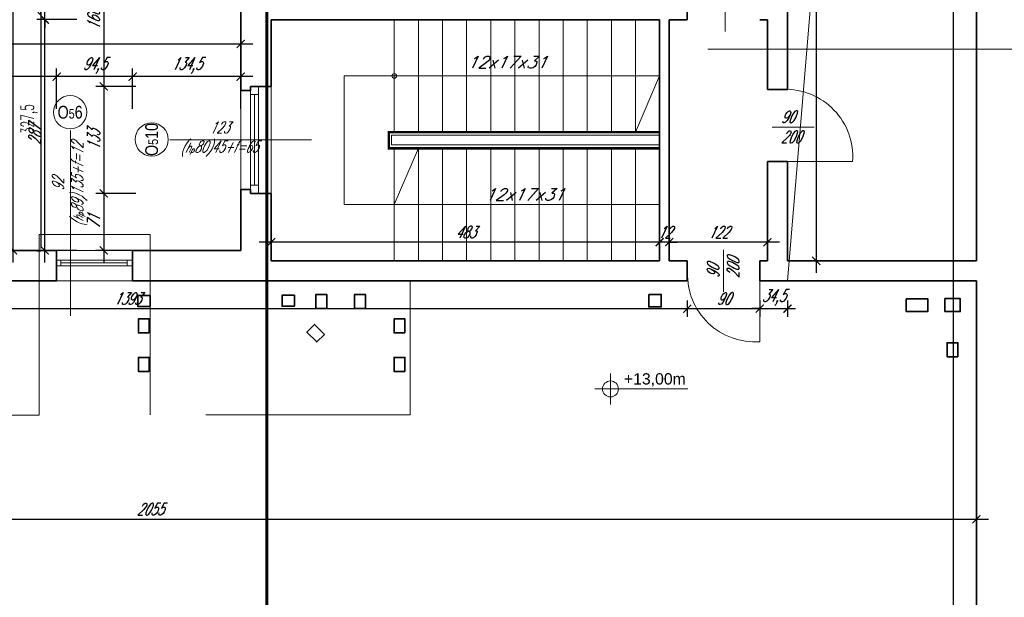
# Model space of a CAD drawing. Header units: millimetres. Extents: x 402 to 79005, y -7782 to 89952.
# Tile 14 of 256: x 26496 to 27721, y 7189 to 7908. Entities that reach past the tile are written whole.
import ezdxf
from ezdxf.enums import TextEntityAlignment as Align

# ---------------------------------------------------------------- set-up
doc = ezdxf.new("R2010")
doc.units = ezdxf.units.MM
doc.header["$LTSCALE"] = 10
doc.linetypes.add('DASHED', pattern=[19.05, 12.7, -6.35])
doc.layers.get('0').update_dxf_attribs({"lineweight": 0})
doc.layers.get('Defpoints').update_dxf_attribs({"color": 253})
for name, color, linetype, lineweight in [('01-2_konstrukcja dachu', 253, 'Continuous', 35), ('01_ściany', 253, 'Continuous', 35), ('03-01_okna', 253, 'Continuous', 15), ('03-02_schody', 253, 'Continuous', 5), ('03_drzwi', 253, 'Continuous', 15), ('04-1_widok', 253, 'Continuous', 5), ('04-2_nad', 253, 'DASHED', 5), ('05-01_wymiary', 253, 'Continuous', 5), ('05-03_opis', 253, 'Continuous', 5), ('0_A_GRANICA OPRACOWANIA', 1, 'Continuous', 0), ('0_A_WYMIAROWANIE', 1, 'Continuous', 5)]:
    doc.layers.add(name, color=color, linetype=linetype, lineweight=lineweight)
doc.styles.add('arial', font='ARIAL.TTF')
doc.styles.add('ariel', font='ARIAL.TTF', dxfattribs={"width": 0.8})
doc.styles.add('ariel_wym', font='simplex.shx', dxfattribs={"width": 0.65, "oblique": 25})
doc.styles.add('SIMPLEXD', font='simplex.shx', dxfattribs={"width": 0.6})
doc.dimstyles.new('1-100', dxfattribs={"dimtxt": 16, "dimasz": 5, "dimexe": 0, "dimexo": 0, "dimgap": 5, "dimtad": 1, "dimdec": 1, "dimtxsty": 'SIMPLEXD', "dimcen": 5, "dimclrt": 256, "dimadec": 0, "dimazin": 0, "dimtfac": 1, "dimtdec": 0, "dimtix": 1, "dimtmove": 1, "dimatfit": 3, "dimldrblk": 'LP', "dimfxl": 0, "dimarcsym": 0})
doc.dimstyles.new('ariel 50', dxfattribs={"dimtxt": 15, "dimasz": 10, "dimexe": 10, "dimexo": 0, "dimgap": 5, "dimtad": 1, "dimdec": 1, "dimrnd": 0.5, "dimtxsty": 'ariel_wym', "dimblk": 'ARCHTICK', "dimcen": 2.5, "dimdle": 15, "dimazin": 0, "dimtfac": 1, "dimtdec": 1, "dimtix": 1, "dimtmove": 0, "dimatfit": 3, "dimldrblk": 'DOT', "dimfxl": 0, "dimarcsym": 0})
doc.dimstyles.new('ariel 50 wnętrze', dxfattribs={"dimtxt": 15, "dimasz": 10, "dimexe": 10, "dimexo": 0, "dimgap": 5, "dimtad": 1, "dimdec": 1, "dimrnd": 0.5, "dimtxsty": 'ariel_wym', "dimblk": 'ARCHTICK', "dimcen": 2.5, "dimdle": 15, "dimazin": 0, "dimtfac": 1, "dimtdec": 1, "dimtix": 1, "dimtmove": 0, "dimatfit": 3, "dimldrblk": 'DOT', "dimfxl": 0, "dimarcsym": 0})

# ---------------------------------------------------------------- blocks, each defined once
blk = doc.blocks.new('_ArchTick')
at = {"color": 0, "linetype": 'ByBlock', "const_width": 0.15}
blk.add_lwpolyline([(-0.5, -0.5), (0.5, 0.5)], dxfattribs=at)
blk = doc.blocks.new('*D3512')
at = {"layer": '05-01_wymiary', "color": 0, "lineweight": -2}
for p, q in [((26600.9, 8005.9), (26600.9, 7809.8)), ((26640.9, 7990.9), (26590.9, 7990.9)), ((26640.9, 7824.8), (26590.9, 7824.8))]:
    blk.add_line(p, q, dxfattribs=at)
at = {"layer": 'Defpoints', "color": 0, "lineweight": 0}
for p in [(26809.2, 7990.9), (26600.9, 7824.8), (26809.2, 7824.8)]:
    blk.add_point(p, dxfattribs=at)
at = {"layer": '05-01_wymiary', "color": 0, "lineweight": -2, "xscale": 10, "yscale": 10, "zscale": 10}
for p, rotation in [((26600.9, 7990.9), 90), ((26600.9, 7824.8), 270)]:
    blk.add_blockref('_ArchTick', p, dxfattribs=dict(at, rotation=rotation))
at = {"layer": '05-01_wymiary', "color": 0, "insert": (26588.4, 7907.8), "char_height": 15, "attachment_point": 5, "rotation": 90, "style": 'ariel_wym'}
blk.add_mtext('166', dxfattribs=at)
blk = doc.blocks.new('_Dot')
at = {"color": 0, "linetype": 'ByBlock', "lineweight": -2}
blk.add_line((-0.5, 0), (-1, 0), dxfattribs=at)
at = {"color": 0, "linetype": 'ByBlock', "const_width": 0.5}
blk.add_lwpolyline([(-0.25, 0, 1), (0.25, 0, 1)], format="xyb", close=True, dxfattribs=at)
blk = doc.blocks.new('*D3513')
at = {"layer": '05-01_wymiary', "color": 0, "lineweight": -2}
for p, q in [((26600.9, 7839.8), (26600.9, 7676.8)), ((26640.9, 7824.8), (26590.9, 7824.8)), ((26640.9, 7691.8), (26590.9, 7691.8))]:
    blk.add_line(p, q, dxfattribs=at)
at = {"layer": 'Defpoints', "color": 0, "lineweight": 0}
for p in [(26809.2, 7824.8), (26600.9, 7691.8), (26809.2, 7691.8)]:
    blk.add_point(p, dxfattribs=at)
at = {"layer": '05-01_wymiary', "color": 0, "lineweight": -2, "xscale": 10, "yscale": 10, "zscale": 10}
for p, rotation in [((26600.9, 7824.8), 90), ((26600.9, 7691.8), 270)]:
    blk.add_blockref('_ArchTick', p, dxfattribs=dict(at, rotation=rotation))
at = {"layer": '05-01_wymiary', "color": 0, "insert": (26588.4, 7758.3), "char_height": 15, "attachment_point": 5, "rotation": 90, "style": 'ariel_wym'}
blk.add_mtext('133', dxfattribs=at)
blk = doc.blocks.new('*D3514')
at = {"layer": '05-01_wymiary', "color": 0, "lineweight": -2}
for p, q in [((26600.9, 7706.8), (26600.9, 7605.9)), ((26640.9, 7691.8), (26590.9, 7691.8)), ((26640.9, 7620.9), (26590.9, 7620.9))]:
    blk.add_line(p, q, dxfattribs=at)
at = {"layer": 'Defpoints', "color": 0, "lineweight": 0}
for p in [(26809.2, 7691.8), (26600.9, 7620.9), (26771.2, 7620.9)]:
    blk.add_point(p, dxfattribs=at)
at = {"layer": '05-01_wymiary', "color": 0, "lineweight": -2, "xscale": 10, "yscale": 10, "zscale": 10}
for p, rotation in [((26600.9, 7691.8), 90), ((26600.9, 7620.9), 270)]:
    blk.add_blockref('_ArchTick', p, dxfattribs=dict(at, rotation=rotation))
at = {"layer": '05-01_wymiary', "color": 0, "insert": (26588.4, 7656.3), "char_height": 15, "attachment_point": 5, "rotation": 90, "style": 'ariel_wym'}
blk.add_mtext('71', dxfattribs=at)
blk = doc.blocks.new('*D3515')
at = {"layer": '05-01_wymiary', "color": 0, "lineweight": -2}
for p, q in [((26527.6, 7605.9), (26527.6, 7922.9)), ((26567.6, 7907.9), (26517.6, 7907.9)), ((26567.6, 7620.9), (26517.6, 7620.9))]:
    blk.add_line(p, q, dxfattribs=at)
at = {"layer": 'Defpoints', "color": 0, "lineweight": 0}
for p in [(26527.6, 7907.9), (26809.2, 7907.9), (26771.2, 7620.9)]:
    blk.add_point(p, dxfattribs=at)
at = {"layer": '05-01_wymiary', "color": 0, "lineweight": -2, "xscale": 10, "yscale": 10, "zscale": 10}
for p, rotation in [((26527.6, 7907.9), 90), ((26527.6, 7620.9), 270)]:
    blk.add_blockref('_ArchTick', p, dxfattribs=dict(at, rotation=rotation))
at = {"layer": '05-01_wymiary', "color": 0, "insert": (26515.1, 7764.4), "char_height": 15, "attachment_point": 5, "rotation": 90, "style": 'ariel_wym'}
blk.add_mtext('287', dxfattribs=at)
blk = doc.blocks.new('*D3516')
at = {"layer": '05-01_wymiary', "color": 0, "lineweight": -2}
for p, q in [((26527.6, 7932.9), (26527.6, 7942.9)), ((26567.6, 7932.9), (26517.6, 7932.9)), ((26527.6, 7907.9), (26527.6, 7932.9)), ((26567.6, 7907.9), (26517.6, 7907.9)), ((26527.6, 7907.9), (26527.6, 7897.9))]:
    blk.add_line(p, q, dxfattribs=at)
at = {"layer": 'Defpoints', "color": 0, "lineweight": 0}
for p in [(26527.6, 7932.9), (26809.2, 7932.9), (26809.2, 7907.9)]:
    blk.add_point(p, dxfattribs=at)
at = {"layer": '05-01_wymiary', "color": 0, "lineweight": -2, "xscale": 10, "yscale": 10, "zscale": 10}
for p, rotation in [((26527.6, 7932.9), 270), ((26527.6, 7907.9), 90)]:
    blk.add_blockref('_ArchTick', p, dxfattribs=dict(at, rotation=rotation))
at = {"layer": '05-01_wymiary', "color": 0, "insert": (26515.1, 7920.4), "char_height": 15, "attachment_point": 5, "rotation": 90, "style": 'ariel_wym'}
blk.add_mtext('25', dxfattribs=at)
blk = doc.blocks.new('*D3522')
at = {"layer": '05-01_wymiary', "color": 0, "lineweight": -2}
for p, q in [((26488, 9358.9), (26488, 7605.9)), ((26528, 9343.9), (26478, 9343.9)), ((26528, 7620.9), (26478, 7620.9))]:
    blk.add_line(p, q, dxfattribs=at)
at = {"layer": 'Defpoints', "color": 0, "lineweight": 0}
for p in [(26771.2, 9343.9), (26488, 7620.9), (26771.2, 7620.9)]:
    blk.add_point(p, dxfattribs=at)
at = {"layer": '05-01_wymiary', "color": 0, "lineweight": -2, "xscale": 10, "yscale": 10, "zscale": 10}
for p, rotation in [((26488, 9343.9), 90), ((26488, 7620.9), 270)]:
    blk.add_blockref('_ArchTick', p, dxfattribs=dict(at, rotation=rotation))
at = {"layer": '05-01_wymiary', "color": 0, "insert": (26475.5, 8482.4), "char_height": 15, "attachment_point": 5, "rotation": 90, "style": 'ariel_wym'}
blk.add_mtext('1723', dxfattribs=at)
blk = doc.blocks.new('*D3557')
at = {"layer": '05-01_wymiary', "color": 0, "lineweight": -2}
for p, q in [((26786.2, 7837), (26621.8, 7837)), ((26636.8, 7797), (26636.8, 7847)), ((26771.2, 7797), (26771.2, 7847))]:
    blk.add_line(p, q, dxfattribs=at)
at = {"layer": 'Defpoints', "color": 0, "lineweight": 0}
for p in [(26636.8, 7837), (26771.2, 7620.9), (26636.8, 7582.9)]:
    blk.add_point(p, dxfattribs=at)
at = {"layer": '05-01_wymiary', "color": 0, "lineweight": -2, "xscale": 10, "yscale": 10, "zscale": 10, "rotation": 180}
blk.add_blockref('_ArchTick', (26636.8, 7837), dxfattribs=at)
at = {"layer": '05-01_wymiary', "color": 0, "lineweight": -2, "xscale": 10, "yscale": 10, "zscale": 10}
blk.add_blockref('_ArchTick', (26771.2, 7837), dxfattribs=at)
at = {"layer": '05-01_wymiary', "color": 0, "insert": (26704, 7850.9), "char_height": 15, "attachment_point": 5, "style": 'ariel_wym'}
blk.add_mtext('134,5', dxfattribs=at)
blk = doc.blocks.new('*D3558')
at = {"layer": '05-01_wymiary', "color": 0, "lineweight": -2}
for p, q in [((26651.8, 7837), (26527.3, 7837)), ((26542.3, 7797), (26542.3, 7847)), ((26636.8, 7797), (26636.8, 7847))]:
    blk.add_line(p, q, dxfattribs=at)
at = {"layer": 'Defpoints', "color": 0, "lineweight": 0}
for p in [(26542.3, 7837), (26542.3, 7582.9), (26636.8, 7582.9)]:
    blk.add_point(p, dxfattribs=at)
at = {"layer": '05-01_wymiary', "color": 0, "lineweight": -2, "xscale": 10, "yscale": 10, "zscale": 10, "rotation": 180}
blk.add_blockref('_ArchTick', (26542.3, 7837), dxfattribs=at)
at = {"layer": '05-01_wymiary', "color": 0, "lineweight": -2, "xscale": 10, "yscale": 10, "zscale": 10}
blk.add_blockref('_ArchTick', (26636.8, 7837), dxfattribs=at)
at = {"layer": '05-01_wymiary', "color": 0, "insert": (26589.6, 7850.9), "char_height": 15, "attachment_point": 5, "style": 'ariel_wym'}
blk.add_mtext('94,5', dxfattribs=at)
blk = doc.blocks.new('*D3559')
at = {"layer": '05-01_wymiary', "color": 0, "lineweight": -2}
for p, q in [((26557.3, 7837), (26134.8, 7837)), ((26149.8, 7797), (26149.8, 7847)), ((26542.3, 7797), (26542.3, 7847))]:
    blk.add_line(p, q, dxfattribs=at)
at = {"layer": 'Defpoints', "color": 0, "lineweight": 0}
for p in [(26149.8, 7837), (26149.8, 7582.9), (26542.3, 7582.9)]:
    blk.add_point(p, dxfattribs=at)
at = {"layer": '05-01_wymiary', "color": 0, "lineweight": -2, "xscale": 10, "yscale": 10, "zscale": 10, "rotation": 180}
blk.add_blockref('_ArchTick', (26149.8, 7837), dxfattribs=at)
at = {"layer": '05-01_wymiary', "color": 0, "lineweight": -2, "xscale": 10, "yscale": 10, "zscale": 10}
blk.add_blockref('_ArchTick', (26542.3, 7837), dxfattribs=at)
at = {"layer": '05-01_wymiary', "color": 0, "insert": (26346.1, 7850.9), "char_height": 15, "attachment_point": 5, "style": 'ariel_wym'}
blk.add_mtext('392,5', dxfattribs=at)
blk = doc.blocks.new('*D3562')
at = {"layer": '05-01_wymiary', "color": 0, "lineweight": -2}
for p, q in [((25971.6, 7837.8), (25971.6, 7887.8)), ((26771.2, 7837.8), (26771.2, 7887.8)), ((25956.6, 7877.8), (26786.2, 7877.8))]:
    blk.add_line(p, q, dxfattribs=at)
at = {"layer": 'Defpoints', "color": 0, "lineweight": 0}
for p in [(26771.2, 7877.8), (25971.6, 7620.9), (26771.2, 7620.9)]:
    blk.add_point(p, dxfattribs=at)
at = {"layer": '05-01_wymiary', "color": 0, "lineweight": -2, "xscale": 10, "yscale": 10, "zscale": 10, "rotation": 180}
blk.add_blockref('_ArchTick', (25971.6, 7877.8), dxfattribs=at)
at = {"layer": '05-01_wymiary', "color": 0, "lineweight": -2, "xscale": 10, "yscale": 10, "zscale": 10}
blk.add_blockref('_ArchTick', (26771.2, 7877.8), dxfattribs=at)
at = {"layer": '05-01_wymiary', "color": 0, "insert": (26371.4, 7891.7), "char_height": 15, "attachment_point": 5, "style": 'ariel_wym'}
blk.add_mtext('799,5', dxfattribs=at)
blk = doc.blocks.new('*D3598')
at = {"layer": '05-01_wymiary', "color": 0, "lineweight": -2}
for p, q in [((25933.6, 7558.4), (25933.6, 7538.4)), ((27326.5, 7558.4), (27326.5, 7538.4)), ((25918.6, 7548.4), (27341.5, 7548.4))]:
    blk.add_line(p, q, dxfattribs=at)
at = {"layer": 'Defpoints', "color": 0, "lineweight": 0}
for p in [(25933.6, 7582.9), (27326.5, 7582.9), (27326.5, 7548.4)]:
    blk.add_point(p, dxfattribs=at)
at = {"layer": '05-01_wymiary', "color": 0, "lineweight": -2, "xscale": 10, "yscale": 10, "zscale": 10, "rotation": 180}
blk.add_blockref('_ArchTick', (25933.6, 7548.4), dxfattribs=at)
at = {"layer": '05-01_wymiary', "color": 0, "lineweight": -2, "xscale": 10, "yscale": 10, "zscale": 10}
blk.add_blockref('_ArchTick', (27326.5, 7548.4), dxfattribs=at)
at = {"layer": '05-01_wymiary', "color": 0, "insert": (26630.1, 7560.9), "char_height": 15, "attachment_point": 5, "style": 'ariel_wym'}
blk.add_mtext('1393', dxfattribs=at)
blk = doc.blocks.new('*D3608')
at = {"layer": '05-01_wymiary', "color": 0, "lineweight": -2}
for p, q in [((25616.1, 7286.5), (27701.2, 7286.5)), ((25631.1, 7286.5), (25631.1, 7296.5)), ((27686.2, 7286.5), (27686.2, 7296.5))]:
    blk.add_line(p, q, dxfattribs=at)
at = {"layer": 'Defpoints', "color": 0, "lineweight": 0}
for p in [(25631.1, 7286.5), (27686.2, 7286.5), (27686.2, 7286.5)]:
    blk.add_point(p, dxfattribs=at)
at = {"layer": '05-01_wymiary', "color": 0, "lineweight": -2, "xscale": 10, "yscale": 10, "zscale": 10, "rotation": 180}
blk.add_blockref('_ArchTick', (25631.1, 7286.5), dxfattribs=at)
at = {"layer": '05-01_wymiary', "color": 0, "lineweight": -2, "xscale": 10, "yscale": 10, "zscale": 10}
blk.add_blockref('_ArchTick', (27686.2, 7286.5), dxfattribs=at)
at = {"layer": '05-01_wymiary', "color": 0, "insert": (26658.7, 7299), "char_height": 15, "attachment_point": 5, "style": 'ariel_wym'}
blk.add_mtext('2055', dxfattribs=at)
blk = doc.blocks.new('*D3621')
at = {"layer": '05-01_wymiary', "color": 0, "lineweight": -2}
for p, q in [((27657.8, 6596.8), (27657.8, 10398.5)), ((27667.8, 10383.5), (27647.8, 10383.5)), ((27667.8, 6611.8), (27647.8, 6611.8))]:
    blk.add_line(p, q, dxfattribs=at)
at = {"layer": 'Defpoints', "color": 0, "lineweight": 0}
for p in [(27657.8, 10383.5), (27686.2, 10383.5), (27686.2, 6611.8)]:
    blk.add_point(p, dxfattribs=at)
at = {"layer": '05-01_wymiary', "color": 0, "lineweight": -2, "xscale": 10, "yscale": 10, "zscale": 10}
for p, rotation in [((27657.8, 10383.5), 90), ((27657.8, 6611.8), 270)]:
    blk.add_blockref('_ArchTick', p, dxfattribs=dict(at, rotation=rotation))
at = {"layer": '05-01_wymiary', "color": 0, "insert": (27643.8, 8497.6), "char_height": 15, "attachment_point": 5, "rotation": 90, "style": 'ariel_wym'}
blk.add_mtext('3771,5', dxfattribs=at)
blk = doc.blocks.new('*D3626')
at = {"layer": '05-01_wymiary', "color": 0, "lineweight": -2}
for p, q in [((27486.9, 9164.2), (27486.9, 7592.9)), ((27476.9, 9149.2), (27496.9, 9149.2)), ((27476.9, 7607.9), (27496.9, 7607.9))]:
    blk.add_line(p, q, dxfattribs=at)
at = {"layer": 'Defpoints', "color": 0, "lineweight": 0}
for p in [(27451.2, 9149.2), (27451.2, 7607.9), (27486.9, 7607.9)]:
    blk.add_point(p, dxfattribs=at)
at = {"layer": '05-01_wymiary', "color": 0, "lineweight": -2, "xscale": 10, "yscale": 10, "zscale": 10}
for p, rotation in [((27486.9, 9149.2), 90), ((27486.9, 7607.9), 270)]:
    blk.add_blockref('_ArchTick', p, dxfattribs=dict(at, rotation=rotation))
at = {"layer": '05-01_wymiary', "color": 0, "insert": (27473, 8378.5), "char_height": 15, "attachment_point": 5, "rotation": 90, "style": 'ariel_wym'}
blk.add_mtext('1541,5', dxfattribs=at)
blk = doc.blocks.new('*D3627')
at = {"layer": '05-01_wymiary', "color": 0, "lineweight": -2}
for p, q in [((27326.5, 7558.4), (27326.5, 7538.4)), ((27416.7, 7558.4), (27416.7, 7538.4)), ((27311.5, 7548.4), (27431.7, 7548.4))]:
    blk.add_line(p, q, dxfattribs=at)
at = {"layer": 'Defpoints', "color": 0, "lineweight": 0}
for p in [(27326.5, 7582.9), (27416.7, 7582.9), (27416.7, 7548.4)]:
    blk.add_point(p, dxfattribs=at)
at = {"layer": '05-01_wymiary', "color": 0, "lineweight": -2, "xscale": 10, "yscale": 10, "zscale": 10, "rotation": 180}
blk.add_blockref('_ArchTick', (27326.5, 7548.4), dxfattribs=at)
at = {"layer": '05-01_wymiary', "color": 0, "lineweight": -2, "xscale": 10, "yscale": 10, "zscale": 10}
blk.add_blockref('_ArchTick', (27416.7, 7548.4), dxfattribs=at)
at = {"layer": '05-01_wymiary', "color": 0, "insert": (27371.6, 7560.9), "char_height": 15, "attachment_point": 5, "style": 'ariel_wym'}
blk.add_mtext('90', dxfattribs=at)
blk = doc.blocks.new('*D3628')
at = {"layer": '05-01_wymiary', "color": 0, "lineweight": -2}
for p, q in [((27416.7, 7558.4), (27416.7, 7538.4)), ((27451.2, 7558.4), (27451.2, 7538.4)), ((27416.7, 7548.4), (27406.7, 7548.4)), ((27416.7, 7548.4), (27451.2, 7548.4)), ((27451.2, 7548.4), (27461.2, 7548.4))]:
    blk.add_line(p, q, dxfattribs=at)
at = {"layer": 'Defpoints', "color": 0, "lineweight": 0}
for p in [(27416.7, 7582.9), (27451.2, 7582.9), (27451.2, 7548.4)]:
    blk.add_point(p, dxfattribs=at)
at = {"layer": '05-01_wymiary', "color": 0, "lineweight": -2, "xscale": 10, "yscale": 10, "zscale": 10}
blk.add_blockref('_ArchTick', (27416.7, 7548.4), dxfattribs=at)
at = {"layer": '05-01_wymiary', "color": 0, "lineweight": -2, "xscale": 10, "yscale": 10, "zscale": 10, "rotation": 180}
blk.add_blockref('_ArchTick', (27451.2, 7548.4), dxfattribs=at)
at = {"layer": '05-01_wymiary', "color": 0, "insert": (27434, 7562.3), "char_height": 15, "attachment_point": 5, "style": 'ariel_wym'}
blk.add_mtext('34,5', dxfattribs=at)
blk = doc.blocks.new('*D3629')
at = {"layer": '05-01_wymiary', "color": 0, "lineweight": -2}
for p, q in [((27304.2, 7621.1), (27304.2, 7641.1)), ((27426.2, 7621.1), (27426.2, 7641.1)), ((27441.2, 7631.1), (27289.2, 7631.1))]:
    blk.add_line(p, q, dxfattribs=at)
at = {"layer": 'Defpoints', "color": 0, "lineweight": 0}
for p in [(27304.2, 7631.1), (27304.2, 7607.9), (27426.2, 7607.9)]:
    blk.add_point(p, dxfattribs=at)
at = {"layer": '05-01_wymiary', "color": 0, "lineweight": -2, "xscale": 10, "yscale": 10, "zscale": 10, "rotation": 180}
blk.add_blockref('_ArchTick', (27304.2, 7631.1), dxfattribs=at)
at = {"layer": '05-01_wymiary', "color": 0, "lineweight": -2, "xscale": 10, "yscale": 10, "zscale": 10}
blk.add_blockref('_ArchTick', (27426.2, 7631.1), dxfattribs=at)
at = {"layer": '05-01_wymiary', "color": 0, "insert": (27365.2, 7643.6), "char_height": 15, "attachment_point": 5, "style": 'ariel_wym'}
blk.add_mtext('122', dxfattribs=at)
blk = doc.blocks.new('*D3630')
at = {"layer": '05-01_wymiary', "color": 0, "lineweight": -2}
for p, q in [((27292.2, 7621.1), (27292.2, 7641.1)), ((27304.2, 7621.1), (27304.2, 7641.1)), ((27292.2, 7631.1), (27282.2, 7631.1)), ((27304.2, 7631.1), (27292.2, 7631.1)), ((27304.2, 7631.1), (27314.2, 7631.1))]:
    blk.add_line(p, q, dxfattribs=at)
at = {"layer": 'Defpoints', "color": 0, "lineweight": 0}
for p in [(27292.2, 7631.1), (27292.2, 7607.9), (27304.2, 7607.9)]:
    blk.add_point(p, dxfattribs=at)
at = {"layer": '05-01_wymiary', "color": 0, "lineweight": -2, "xscale": 10, "yscale": 10, "zscale": 10}
blk.add_blockref('_ArchTick', (27292.2, 7631.1), dxfattribs=at)
at = {"layer": '05-01_wymiary', "color": 0, "lineweight": -2, "xscale": 10, "yscale": 10, "zscale": 10, "rotation": 180}
blk.add_blockref('_ArchTick', (27304.2, 7631.1), dxfattribs=at)
at = {"layer": '05-01_wymiary', "color": 0, "insert": (27298.2, 7643.6), "char_height": 15, "attachment_point": 5, "style": 'ariel_wym'}
blk.add_mtext('12', dxfattribs=at)
blk = doc.blocks.new('*D3631')
at = {"layer": '05-01_wymiary', "color": 0, "lineweight": -2}
for p, q in [((26809.2, 7621.1), (26809.2, 7641.1)), ((27292.2, 7621.1), (27292.2, 7641.1)), ((27307.2, 7631.1), (26794.2, 7631.1))]:
    blk.add_line(p, q, dxfattribs=at)
at = {"layer": 'Defpoints', "color": 0, "lineweight": 0}
for p in [(26809.2, 7631.1), (26809.2, 7607.9), (27292.2, 7607.9)]:
    blk.add_point(p, dxfattribs=at)
at = {"layer": '05-01_wymiary', "color": 0, "lineweight": -2, "xscale": 10, "yscale": 10, "zscale": 10, "rotation": 180}
blk.add_blockref('_ArchTick', (26809.2, 7631.1), dxfattribs=at)
at = {"layer": '05-01_wymiary', "color": 0, "lineweight": -2, "xscale": 10, "yscale": 10, "zscale": 10}
blk.add_blockref('_ArchTick', (27292.2, 7631.1), dxfattribs=at)
at = {"layer": '05-01_wymiary', "color": 0, "insert": (27050.7, 7643.6), "char_height": 15, "attachment_point": 5, "style": 'ariel_wym'}
blk.add_mtext('483', dxfattribs=at)
blk = doc.blocks.new('kota rzutowa')
at = {"ltscale": 0.5}
for p, q in [((0, -20.6), (0, 20.6)), ((-20.6, 0), (102.8, 0))]:
    blk.add_line(p, q, dxfattribs=at)
blk.add_circle((0, 0), 10.6, dxfattribs=at)
at = {"ltscale": 0.5, "style": 'arial'}
blk.add_attdef('POZ._POSADKI_WYKOŃCZONWJ', text='', height=15, dxfattribs=at).set_placement((17.9, 1.4), align=Align.BOTTOM_LEFT)
blk.add_attdef('POZ._POSADZKI_KONSTRUKCJA', text='', height=15, dxfattribs=at).set_placement((17, -5), align=Align.TOP_LEFT)
blk = doc.blocks.new('*D4117')
at = {"layer": '0_A_WYMIAROWANIE', "color": 0, "lineweight": -2}
for p, q in [((26517.7, 7948), (26522.7, 7948)), ((26522.7, 7943), (26522.7, 7625.5)), ((26517.7, 7620.5), (26522.7, 7620.5))]:
    blk.add_line(p, q, dxfattribs=at)
at = {"layer": '0_A_WYMIAROWANIE', "color": 0, "lineweight": 9}
for points in [[(26523.5, 7943), (26521.9, 7943), (26522.7, 7948)], [(26521.9, 7625.5), (26523.5, 7625.5), (26522.7, 7620.5)]]:
    blk.add_solid(points, dxfattribs=at)
at = {"layer": 'Defpoints', "color": 0, "lineweight": 9}
for p in [(26489, 7948), (26489, 7620.5), (26522.7, 7620.5)]:
    blk.add_point(p, dxfattribs=at)
at = {"layer": '0_A_WYMIAROWANIE', "insert": (26508.2, 7784.2), "char_height": 16, "attachment_point": 5, "rotation": 90, "style": 'SIMPLEXD'}
blk.add_mtext('327,5', dxfattribs=at)
blk = doc.blocks.new('LP')
for p, q in [((0, 0), (-1, 0)), ((0, 1), (0, 0)), ((0, -1), (0, 0)), ((0, 0), (1, 0))]:
    blk.add_line(p, q)
at = {"const_width": 0.2}
blk.add_lwpolyline([(0.71, 0.71), (-0.71, -0.71)], dxfattribs=at)

msp = doc.modelspace()

# ---------------------------------------------------------------- linework, layer by layer
at = {"layer": '01-2_konstrukcja dachu'}
for points in [[(26658.69, 7564.61), (26658.69, 7551.11), (26643.19, 7551.11), (26643.19, 7564.61)], [(26838.09, 7565), (26838.09, 7551.5), (26822.59, 7551.5), (26822.59, 7565)], [(26878.2, 7548.7), (26864.7, 7548.7), (26864.7, 7566.2), (26878.2, 7566.2)], [(26926.24, 7548.7), (26912.74, 7548.7), (26912.74, 7566.2), (26926.24, 7566.2)], [(27278.63, 7566.09), (27294.13, 7566.09), (27294.13, 7550.59), (27278.63, 7550.59)], [(27598.77, 7560.52), (27625.82, 7560.52), (27625.82, 7545.02), (27598.77, 7545.02)], [(27647.02, 7560.86), (27666.02, 7560.86), (27666.02, 7544.86), (27647.02, 7544.86)], [(26657.47, 7518.25), (26643.97, 7518.25), (26643.97, 7535.75), (26657.47, 7535.75)], [(26975.51, 7518.25), (26962.01, 7518.25), (26962.01, 7535.75), (26975.51, 7535.75)], [(26875.43, 7516.47), (26865.85, 7506.96), (26853.52, 7519.37), (26863.1, 7528.89)], [(27663.09, 7488.52), (27649.59, 7488.52), (27649.59, 7506.02), (27663.09, 7506.02)], [(26657.47, 7470.36), (26643.97, 7470.36), (26643.97, 7487.86), (26657.47, 7487.86)], [(26975.51, 7470.36), (26962.01, 7470.36), (26962.01, 7487.86), (26975.51, 7487.86)]]:
    msp.add_lwpolyline(points, close=True, dxfattribs=at)
at = {"layer": '01_ściany'}
for p, q in [((27686.23, 7607.86), (27686.23, 10383.46)), ((27451.23, 7907.27), (27451.23, 9149.19)), ((26771.23, 8000.86), (26771.23, 7819.82)), ((27326.52, 7932.86), (27326.52, 7907.86)), ((27292.22, 7907.86), (26809.23, 7907.86)), ((26809.23, 7824.82), (26809.23, 7907.86)), ((27292.22, 7907.86), (27292.22, 7747.86)), ((27326.52, 7907.86), (27304.22, 7907.86)), ((27304.22, 7907.86), (27304.22, 7607.86)), ((27426.23, 7907.86), (27416.7, 7907.86)), ((27426.23, 7821.2), (27426.23, 7907.86)), ((27451.23, 7821.2), (27451.23, 7907.27)), ((26783.23, 7824.79), (26783.23, 7819.82)), ((26809.23, 7824.82), (26783.24, 7824.82)), ((26783.24, 7819.82), (26771.23, 7819.82)), ((27451.23, 7821.2), (27426.23, 7821.2)), ((27292.22, 7747.86), (27292.22, 7607.86)), ((27426.23, 7607.86), (27426.23, 7731.48)), ((27451.23, 7731.48), (27426.23, 7731.48)), ((27451.23, 7607.86), (27451.23, 7731.48)), ((26771.23, 7696.82), (26771.23, 7620.86)), ((26783.23, 7696.82), (26771.23, 7696.82)), ((26783.23, 7696.82), (26783.23, 7691.82)), ((26783.23, 7691.82), (26809.23, 7691.82)), ((26809.23, 7691.82), (26809.23, 7607.86)), ((26542.35, 7620.86), (26149.85, 7620.86)), ((26542.35, 7582.86), (26542.35, 7620.86)), ((26771.23, 7620.86), (26636.85, 7620.86)), ((26636.85, 7582.86), (26636.85, 7620.86)), ((27292.22, 7607.86), (26809.23, 7607.86)), ((27326.52, 7607.86), (27304.22, 7607.86)), ((27326.52, 7607.86), (27326.52, 7582.86)), ((27416.7, 7607.86), (27416.7, 7582.86)), ((27426.23, 7607.86), (27416.7, 7607.86)), ((27686.23, 7607.86), (27451.23, 7607.86)), ((26542.35, 7582.86), (26149.85, 7582.86)), ((26797.22, 7582.86), (26636.85, 7582.86)), ((27326.52, 7582.86), (26797.22, 7582.86)), ((27686.23, 7582.86), (27416.7, 7582.86)), ((27686.23, 6611.82), (27686.23, 7582.86))]:
    msp.add_line(p, q, dxfattribs=at)
at = {"layer": '03-01_okna', "linetype": 'Continuous', "lineweight": 0}
for p, q in [((26793.24, 7691.82), (26793.24, 7824.82)), ((26771.23, 7696.82), (26771.23, 7819.82)), ((26783.24, 7691.82), (26783.24, 7819.82)), ((26783.24, 7814.82), (26793.24, 7814.82)), ((26788.24, 7701.82), (26788.24, 7814.82)), ((26783.24, 7701.82), (26793.24, 7701.82)), ((26636.85, 7608.86), (26542.35, 7608.86)), ((26547.52, 7608.86), (26547.52, 7601.87)), ((26629.86, 7605.36), (26547.52, 7605.36)), ((26629.86, 7608.86), (26629.86, 7601.87)), ((26636.85, 7601.87), (26542.35, 7601.87))]:
    msp.add_line(p, q, dxfattribs=at)
at = {"layer": '03-01_okna'}
msp.add_line((26636.85, 7620.86), (26542.35, 7620.86), dxfattribs=at)
at = {"layer": '03-02_schody'}
for p, q in [((26962.22, 7767.86), (26962.22, 7907.86)), ((26992.22, 7907.86), (26992.22, 7767.86)), ((27022.22, 7907.86), (27022.22, 7767.86)), ((27052.22, 7907.86), (27052.22, 7767.86)), ((27082.22, 7907.86), (27082.22, 7767.86)), ((27112.22, 7907.86), (27112.22, 7767.86)), ((27142.22, 7907.86), (27142.22, 7767.86)), ((27172.22, 7907.86), (27172.22, 7767.86)), ((27202.22, 7907.86), (27202.22, 7767.86)), ((27232.22, 7907.86), (27232.22, 7767.86)), ((27262.22, 7907.86), (27262.22, 7767.86)), ((26900.07, 7837.86), (27292.22, 7837.86)), ((26900.07, 7837.86), (26900.07, 7677.86)), ((27292.22, 7837.86), (27262.22, 7767.86)), ((26958.59, 7764.32), (26958.59, 7752.32)), ((26958.59, 7764.32), (27292.22, 7764.32)), ((26958.59, 7752.32), (27292.22, 7752.32)), ((26962.22, 7607.86), (26962.22, 7747.86)), ((26962.22, 7677.86), (26992.22, 7747.86)), ((26992.22, 7747.86), (26992.22, 7607.86)), ((27022.22, 7747.86), (27022.22, 7607.86)), ((27052.22, 7747.86), (27052.22, 7607.86)), ((27082.22, 7747.86), (27082.22, 7607.86)), ((27112.22, 7747.86), (27112.22, 7607.86)), ((27142.22, 7747.86), (27142.22, 7607.86)), ((27172.22, 7747.86), (27172.22, 7607.86)), ((27202.22, 7747.86), (27202.22, 7607.86)), ((27232.22, 7747.86), (27232.22, 7607.86)), ((27262.22, 7747.86), (27262.22, 7607.86)), ((26900.07, 7677.86), (27292.22, 7677.86))]:
    msp.add_line(p, q, dxfattribs=at)
at = {"layer": '03-02_schody', "const_width": 3}
msp.add_lwpolyline([(27292.22, 7747.86), (26955.35, 7747.86), (26955.35, 7767.86), (27292.22, 7767.86)], dxfattribs=at)
at = {"layer": '03-02_schody'}
msp.add_circle((26962.22, 7837.86), 3, dxfattribs=at)
at = {"layer": '03_drzwi'}
for p, q in [((27373.56, 7955.18), (27373.56, 7893.31)), ((27484.48, 7774.28), (27432.28, 7774.28)), ((27532.09, 7731.48), (27442.09, 7731.48)), ((27371.61, 7569.25), (27371.61, 7621.46)), ((27416.7, 7507.34), (27416.7, 7597.34))]:
    msp.add_line(p, q, dxfattribs=at)
for centre, start, end in [((27448.63, 7737.57), 355.82524, 91.795), ((27410.61, 7590.8), 178.205, 274.17476)]:
    msp.add_arc(centre, 83.68, start, end, dxfattribs=at)
at = {"layer": '04-1_widok'}
for p, q in [((26809.23, 7691.82), (26809.23, 7824.82)), ((26542.35, 7582.86), (26636.85, 7582.86))]:
    msp.add_line(p, q, dxfattribs=at)
at = {"layer": '04-2_nad', "ltscale": 2}
for p, q in [((26658.6, 7640.86), (26520.6, 7640.86)), ((26520.6, 7640.86), (26520.6, 7416.13)), ((26658.6, 7640.86), (26658.6, 7416.14)), ((26981.99, 7416.23), (26981.99, 7582.86)), ((26520.6, 7416.13), (26171.6, 7416.13)), ((26981.99, 7416.23), (26658.6, 7416.14))]:
    msp.add_line(p, q, dxfattribs=at)
at = {"layer": '05-03_opis'}
for p, q in [((27451.23, 7582.86), (27686.23, 10383.46)), ((27352.24, 7871.07), (28311.72, 7871.07))]:
    msp.add_line(p, q, dxfattribs=at)
at = {"layer": '05-03_opis', "lineweight": 0}
for p, q in [((26559.59, 7539.64), (26559.59, 7769.98)), ((26859.23, 7758.32), (26683.22, 7758.32))]:
    msp.add_line(p, q, dxfattribs=at)
for centre in [(26559.09, 7792.67), (26660.53, 7758.82)]:
    msp.add_circle(centre, 20.69, dxfattribs=at)
at = {"layer": '0_A_GRANICA OPRACOWANIA', "color": 1, "linetype": 'DASHED', "const_width": 4}
msp.add_lwpolyline([(25790.69, 8549.34), (26803.78, 8549.34), (26803.78, 7155.42), (25790.69, 7155.42)], close=True, dxfattribs=at)

# ---------------------------------------------------------------- block references
at = {"layer": '05-03_opis', "xscale": 0.9359999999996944, "yscale": 0.9359999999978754, "zscale": 0.9359999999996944}
msp.add_blockref('kota rzutowa', (27231.06, 7448.53), dxfattribs=at).add_auto_attribs({'POZ._POSADKI_WYKOŃCZONWJ': '+13,00m'})

# ---------------------------------------------------------------- texts
at = {"layer": '03_drzwi', "insert": (27443, 7794.51), "char_height": 15, "width": 160.5905, "attachment_point": 1, "style": 'ariel_wym'}
msp.add_mtext('90\\P200', dxfattribs=at)
at = {"layer": '03_drzwi', "insert": (27351.23, 7586.31), "char_height": 15, "width": 160.5905, "attachment_point": 1, "rotation": 90, "style": 'ariel_wym'}
msp.add_mtext('90\\P200', dxfattribs=at)
at = {"layer": '05-03_opis', "lineweight": 0, "attachment_point": 5}
for s, insert, char_height, width, style in [('{\\W1;12x17x31}', (27101.87, 7854.96), 15, 55, 'ariel_wym'), ('O{\\H0.7576x;5}6', (26559.09, 7792.67), 15.84, 75.1935, 'ariel'), ('123\\P({\\H0.8333x;h\\H0.6x;p}80)45+f=65', (26744.66, 7759.39), 14.4, 62.6613, 'ariel_wym'), ('{\\W1;12x17x31}', (27123.72, 7690.4), 15, 55, 'ariel_wym')]:
    msp.add_mtext(s, dxfattribs=dict(at, insert=insert, char_height=char_height, width=width, style=style))
at = {"layer": '05-03_opis', "lineweight": 0, "attachment_point": 5, "rotation": 90}
for s, insert, char_height, width, style in [('O{\\H0.7576x;5}10', (26660.53, 7758.82), 15.84, 75.1935, 'ariel'), ('92\\P({\\H0.8333x;h\\H0.6x;p}89)135+f=12', (26558.52, 7703.25), 14.4, 62.6613, 'ariel_wym')]:
    msp.add_mtext(s, dxfattribs=dict(at, insert=insert, char_height=char_height, width=width, style=style))

# ---------------------------------------------------------------- dimensions: what is measured, and where the dimension line sits
at = {"layer": '05-01_wymiary'}
for base, p1, p2, dimstyle, picture, middle in [((27657.76, 10383.46), (27686.23, 6611.82), (27686.23, 10383.46), 'ariel 50 wnętrze', '*D3621', (27643.84, 8497.64)), ((26487.99, 7620.86), (26771.23, 9343.86), (26771.23, 7620.86), 'ariel 50', '*D3522', (26475.49, 8482.36)), ((26527.57, 7907.86), (26771.23, 7620.86), (26809.23, 7907.86), 'ariel 50', '*D3515', (26515.07, 7764.36))]:
    dim = msp.add_linear_dim(base=base, p1=p1, p2=p2, angle=90, dimstyle=dimstyle, dxfattribs=at)
    dim.commit()
    dim.dimension.update_dxf_attribs({"geometry": picture, "text_midpoint": middle})
for base, p1, p2, dimstyle, picture, middle in [((27486.91, 7607.86), (27451.23, 9149.19), (27451.23, 7607.86), 'ariel 50 wnętrze', '*D3626', (27472.98, 8378.52)), ((26600.89, 7824.82), (26809.23, 7990.86), (26809.23, 7824.82), 'ariel 50', '*D3512', (26588.39, 7907.84)), ((26527.57, 7932.86), (26809.23, 7907.86), (26809.23, 7932.86), 'ariel 50', '*D3516', (26515.07, 7920.36)), ((26600.89, 7691.82), (26809.23, 7824.82), (26809.23, 7691.82), 'ariel 50', '*D3513', (26588.39, 7758.32)), ((26600.89, 7620.86), (26809.23, 7691.82), (26771.23, 7620.86), 'ariel 50', '*D3514', (26588.39, 7656.34))]:
    dim = msp.add_linear_dim(base=base, p1=p1, p2=p2, angle=90, dimstyle=dimstyle, override={"dimtmove": 1}, dxfattribs=at)
    dim.commit()
    dim.dimension.update_dxf_attribs({"geometry": picture, "text_midpoint": middle})
for base, p1, p2, dimstyle, picture, middle in [((26771.23, 7877.76), (25971.6, 7620.86), (26771.23, 7620.86), 'ariel 50', '*D3562', (26371.41, 7891.69)), ((26636.85, 7837), (26771.23, 7620.86), (26636.85, 7582.86), 'ariel 50', '*D3557', (26704.04, 7850.93)), ((27304.22, 7631.07), (27426.23, 7607.86), (27304.22, 7607.86), 'ariel 50 wnętrze', '*D3629', (27365.22, 7643.57)), ((27326.52, 7548.36), (25933.6, 7582.86), (27326.52, 7582.86), 'ariel 50 wnętrze', '*D3598', (26630.06, 7560.86))]:
    dim = msp.add_linear_dim(base=base, p1=p1, p2=p2, dimstyle=dimstyle, dxfattribs=at)
    dim.commit()
    dim.dimension.update_dxf_attribs({"geometry": picture, "text_midpoint": middle})
for base, p1, p2, dimstyle, picture, middle in [((26149.85, 7837), (26542.35, 7582.86), (26149.85, 7582.86), 'ariel 50', '*D3559', (26346.1, 7850.93)), ((26542.35, 7837), (26636.85, 7582.86), (26542.35, 7582.86), 'ariel 50', '*D3558', (26589.6, 7850.93)), ((26809.23, 7631.07), (27292.22, 7607.86), (26809.23, 7607.86), 'ariel 50 wnętrze', '*D3631', (27050.72, 7643.57)), ((27292.22, 7631.07), (27304.22, 7607.86), (27292.22, 7607.86), 'ariel 50 wnętrze', '*D3630', (27298.22, 7643.57)), ((27416.7, 7548.36), (27326.52, 7582.86), (27416.7, 7582.86), 'ariel 50 wnętrze', '*D3627', (27371.61, 7560.86)), ((27451.23, 7548.36), (27416.7, 7582.86), (27451.23, 7582.86), 'ariel 50 wnętrze', '*D3628', (27433.96, 7562.29)), ((27686.23, 7286.54), (25631.13, 7286.54), (27686.23, 7286.54), 'ariel 50 wnętrze', '*D3608', (26658.68, 7299.04))]:
    dim = msp.add_linear_dim(base=base, p1=p1, p2=p2, dimstyle=dimstyle, override={"dimtmove": 1}, dxfattribs=at)
    dim.commit()
    dim.dimension.update_dxf_attribs({"geometry": picture, "text_midpoint": middle})
at = {"layer": '0_A_WYMIAROWANIE', "color": 1}
dim = msp.add_linear_dim(base=(26522.71, 7620.48), p1=(26488.95, 7948.02), p2=(26488.95, 7620.48), angle=90, dimstyle='1-100', dxfattribs=at)
dim.commit()
dim.dimension.update_dxf_attribs({"geometry": '*D4117', "text_midpoint": (26508.19, 7784.25)})

doc.saveas('drawing.dxf')
